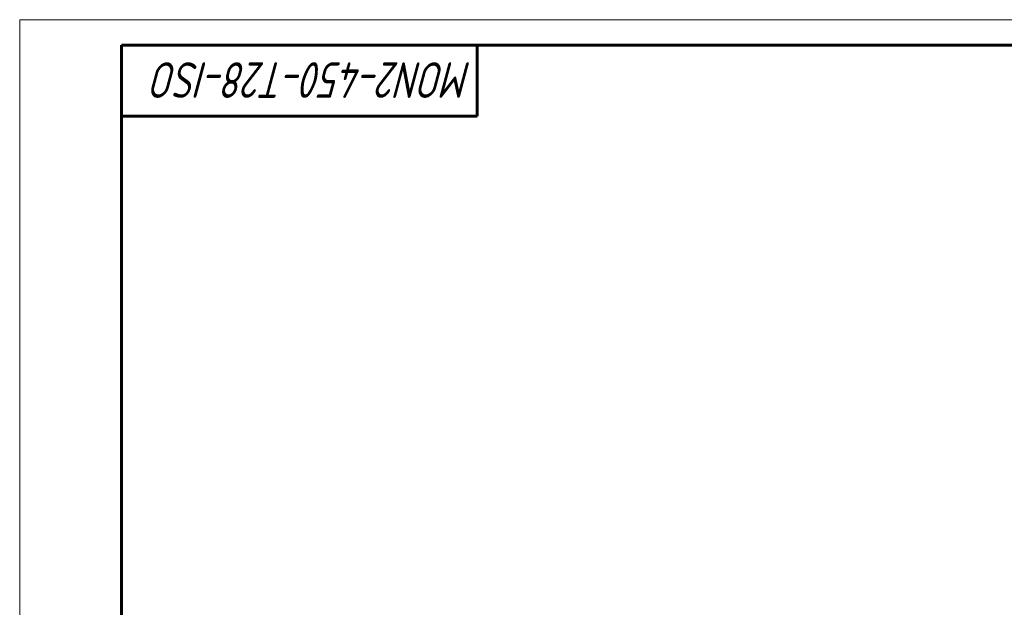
# Model space of a CAD drawing. Header units: millimetres. Extents: x 0 to 594, y 0 to 420.
# Tile 5 of 11: x 0 to 194, y 304 to 420. Entities that reach past the tile are written whole.
import ezdxf

# ---------------------------------------------------------------- set-up
doc = ezdxf.new("R2010")
doc.units = ezdxf.units.MM
doc.linetypes.add('K5LT_BASIC', pattern=[0])
doc.linetypes.add('K5LT_THIN', pattern=[0])
doc.styles.add('KTEXTSTYLE', font='txt', dxfattribs={"width": 0.96, "height": 5})

# ---------------------------------------------------------------- blocks, each defined once
blk = doc.blocks.new('U37')
at = {"color": 7, "linetype": 'K5LT_THIN', "lineweight": 18, "true_color": 0xffffff}
for p, q in [((0, 0), (0, 420)), ((0, 420), (594, 420))]:
    blk.add_line(p, q, dxfattribs=at)
at = {"color": 143, "linetype": 'K5LT_BASIC', "lineweight": 60, "true_color": 0x33acca}
for p, q in [((20, 5), (20, 415)), ((20, 415), (589, 415)), ((90, 415), (90, 401)), ((90, 401), (20, 401))]:
    blk.add_line(p, q, dxfattribs=at)
at = {"color": 7, "insert": (88.97, 404.64), "char_height": 7, "attachment_point": 1, "rotation": 180, "style": 'KTEXTSTYLE'}
blk.add_mtext('\\fArial|b0|c204|p34;\\H5.0;\\W1.000;\\Q15;\\fGOST Type AU|b0|i0|c204|p34;\\Q15;\\W0.937;\\H7.00;MON2-450-T28-ISO', dxfattribs=at)

msp = doc.modelspace()

# ---------------------------------------------------------------- block references
msp.add_blockref('U37', (0, 0))

doc.saveas('drawing.dxf')
